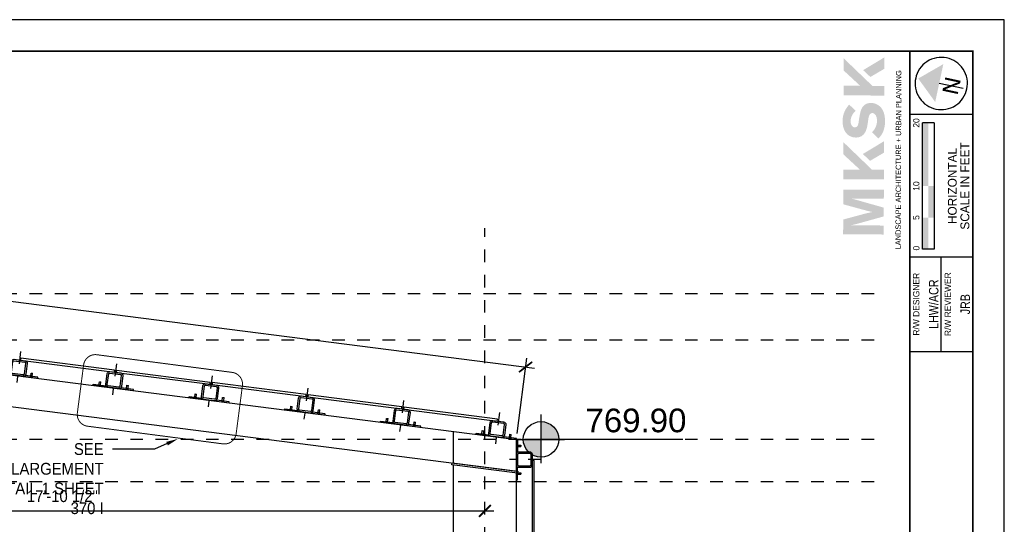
# Paper-space layout 'Layout1 (5)' of a CAD drawing. Header units: feet. Extents: x -61 to 79, y 0 to 11.
# Tile 16 of 16: x 8.44 to 16.25, y 6.75 to 10.75. Entities that reach past the tile are written whole.
import ezdxf
from ezdxf import colors
from ezdxf.entities.mleader import LeaderData, LeaderLine
from ezdxf.enums import TextEntityAlignment as Align
from ezdxf.math import Vec2, Vec3

# ---------------------------------------------------------------- set-up
doc = ezdxf.new("R2010")
doc.units = ezdxf.units.FT
doc.header["$LTSCALE"] = 0.1
doc.header["$MEASUREMENT"] = 0
doc.linetypes.add('Framing Section$0$CENTER', pattern=[2, 1.25, -0.25, 0.25, -0.25])
doc.linetypes.add('Framing Section$0$DASHED', pattern=[0.75, 0.5, -0.25])
doc.layers.get('0').update_dxf_attribs({"color": 252})
for name, color, linetype in [('Framing Section$0$L-ANNO-ELEVATION', 252, 'Framing Section$0$DASHED'), ('Framing Section$0$L-CNTR', 230, 'Framing Section$0$CENTER'), ('Framing Section$0$L-DETL-ANNO', 190, 'Continuous'), ('Framing Section$0$L-DETL-CNTR', 230, 'Framing Section$0$CENTER'), ('Framing Section$0$L-DETL-DIMS', 30, 'Continuous'), ('Framing Section$0$L-DETL-LINE-.09', 216, 'Continuous'), ('Framing Section$0$L-SITE-STEEL COLUMN', 3, 'Continuous'), ('ODOT titleblock$0$L-REFR-NPLT', 252, 'Continuous'), ('ODOT titleblock$0$L-TITL-LINE', 150, 'Continuous')]:
    doc.layers.add(name, color=color, linetype=linetype)
doc.styles.add('Framing Section$0$ARIAL', font='arial.ttf', dxfattribs={"width": 0.9})
doc.styles.add('ODOT titleblock$0$Font 70-Main Title', font='txt', dxfattribs={"width": 1.15, "height": 0.25})
doc.styles.add('ODOT titleblock$0$Franklin Gothic', font='FRABK.TTF')
doc.styles.add('ODOT titleblock$0$Straight-Normal', font='font30.shx', dxfattribs={"height": 0.14})
doc.styles.add('ODOT titleblock$0$Straight-Sub Title', font='font30.shx', dxfattribs={"height": 0.17})
doc.dimstyles.new('Framing Section$0$(IN) .5', dxfattribs={"dimscale": 24, "dimtxt": 0.125, "dimasz": 0.125, "dimexe": 0.09375, "dimexo": 0.0625, "dimgap": 0.09, "dimtad": 1, "dimdec": 3, "dimzin": 3, "dimdsep": 46, "dimlunit": 4, "dimtxsty": 'Framing Section$0$ARIAL', "dimblk": 'Framing Section$0$_ArchTick', "dimcen": 0.09, "dimdle": 0.09375, "dimclrd": 12, "dimclrt": 11, "dimadec": 0, "dimazin": 0, "dimtfac": 1, "dimtdec": 3, "dimtofl": 0, "dimtmove": 0, "dimatfit": 3, "dimfxl": 1, "dimfrac": 2, "dimtolj": 1, "dimtzin": 0, "dimarcsym": 0})

# ---------------------------------------------------------------- blocks, each defined once
blk = doc.blocks.new('ODOT titleblock')
at = {"layer": 'ODOT titleblock$0$L-TITL-LINE'}
for points in [[(16.0626, 10.3848), (15.7409, 10.3859), (15.7412, 10.4625), (15.8724, 10.462), (15.7416, 10.5828), (15.742, 10.6794), (15.9686, 10.4617), (16.0629, 10.4613)], [(15.9531, 10.532), (15.8957, 10.586), (16.0637, 10.6873), (16.0634, 10.5967)], [(16.3654, 9.6678), (16.3654, 10.1678), (16.4121, 10.1678), (16.4125, 10.1678), (16.4125, 9.6678)], [(16.0603, 9.72), (15.7386, 9.7212), (15.7389, 9.7977), (15.8701, 9.7973), (15.7393, 9.918), (15.7396, 10.0146), (15.9662, 9.7969), (16.0605, 9.7966)], [(15.9507, 9.8673), (15.8934, 9.9213), (16.0613, 10.0226), (16.061, 9.9319)]]:
    blk.add_hatch(color=256, dxfattribs=at).paths.add_polyline_path(points)
h = blk.add_hatch(color=256, dxfattribs=at)
edge = h.paths.add_edge_path()
edge.add_spline(control_points=[(15.879, 10.2711), (15.8726, 10.2529), (15.8638, 10.2069), (15.8596, 10.1727), (15.8577, 10.159), (15.8539, 10.1317), (15.8293, 10.1318), (15.8138, 10.1319), (15.7957, 10.1479), (15.7958, 10.1798), (15.7959, 10.2003), (15.8037, 10.2207), (15.8101, 10.2321), (15.8174, 10.2448), (15.8261, 10.2539), (15.8362, 10.2639)], knot_values=[0, 0, 0, 0, 0.2, 0.2, 0.2, 0.4, 0.4, 0.4, 0.6, 0.6, 0.6, 0.8, 0.8, 0.8, 1, 1, 1, 1], degree=3, periodic=0)
edge.add_line((15.8362, 10.2639), (15.7849, 10.3131))
edge.add_spline(control_points=[(15.7849, 10.3131), (15.761, 10.2859), (15.7327, 10.247), (15.7324, 10.1814), (15.7323, 10.1258), (15.7566, 10.0519), (15.8395, 10.0516), (15.9088, 10.0513), (15.9232, 10.1183), (15.9273, 10.1378), (15.931, 10.1551), (15.9334, 10.1729), (15.9357, 10.1907), (15.939, 10.2143), (15.9432, 10.2467), (15.9687, 10.2466), (15.991, 10.2465), (16.006, 10.2191), (16.0059, 10.1872), (16.0058, 10.1685), (16.0016, 10.1467), (15.9902, 10.1253), (15.9815, 10.1095), (15.9742, 10.1027), (15.9652, 10.0946)], knot_values=[0, 0, 0, 0, 0.125, 0.125, 0.125, 0.25, 0.25, 0.25, 0.375, 0.375, 0.375, 0.5, 0.5, 0.5, 0.625, 0.625, 0.625, 0.75, 0.75, 0.75, 0.875, 0.875, 0.875, 1, 1, 1, 1], degree=3, periodic=0)
edge.add_line((15.9652, 10.0946), (16.0165, 10.0448))
edge.add_spline(control_points=[(16.0165, 10.0448), (16.0397, 10.0667), (16.0689, 10.1042), (16.0692, 10.1797), (16.0693, 10.2248), (16.0599, 10.2713), (16.0263, 10.3006), (16.0068, 10.3175), (15.9813, 10.3263), (15.9581, 10.3264), (15.9216, 10.3265), (15.8928, 10.3079), (15.879, 10.2711)], knot_values=[0, 0, 0, 0, 0.25, 0.25, 0.25, 0.5, 0.5, 0.5, 0.75, 0.75, 0.75, 1, 1, 1, 1], degree=3, periodic=0)
h = blk.add_hatch(color=256, dxfattribs=at)
edge = h.paths.add_edge_path()
edge.add_spline(control_points=[(15.879, 10.2711), (15.8726, 10.2529), (15.8638, 10.2069), (15.8596, 10.1727), (15.8577, 10.159), (15.8539, 10.1317), (15.8293, 10.1318), (15.8138, 10.1319), (15.7957, 10.1479), (15.7958, 10.1798), (15.7959, 10.2003), (15.8037, 10.2207), (15.8101, 10.2321), (15.8174, 10.2448), (15.8261, 10.2539), (15.8362, 10.2639)], knot_values=[0, 0, 0, 0, 0.2, 0.2, 0.2, 0.4, 0.4, 0.4, 0.6, 0.6, 0.6, 0.8, 0.8, 0.8, 1, 1, 1, 1], degree=3, periodic=0)
edge.add_line((15.8362, 10.2639), (15.7849, 10.3131))
edge.add_spline(control_points=[(15.7849, 10.3131), (15.761, 10.2859), (15.7327, 10.247), (15.7324, 10.1814), (15.7323, 10.1258), (15.7566, 10.0519), (15.8395, 10.0516), (15.9088, 10.0513), (15.9232, 10.1183), (15.9273, 10.1378), (15.931, 10.1551), (15.9334, 10.1729), (15.9357, 10.1907), (15.939, 10.2143), (15.9432, 10.2467), (15.9687, 10.2466), (15.991, 10.2465), (16.006, 10.2191), (16.0059, 10.1872), (16.0058, 10.1685), (16.0016, 10.1467), (15.9902, 10.1253), (15.9815, 10.1095), (15.9742, 10.1027), (15.9652, 10.0946)], knot_values=[0, 0, 0, 0, 0.125, 0.125, 0.125, 0.25, 0.25, 0.25, 0.375, 0.375, 0.375, 0.5, 0.5, 0.5, 0.625, 0.625, 0.625, 0.75, 0.75, 0.75, 0.875, 0.875, 0.875, 1, 1, 1, 1], degree=3, periodic=0)
edge.add_line((15.9652, 10.0946), (16.0165, 10.0448))
edge.add_spline(control_points=[(16.0165, 10.0448), (16.0397, 10.0667), (16.0689, 10.1042), (16.0692, 10.1797), (16.0693, 10.2248), (16.0599, 10.2713), (16.0263, 10.3006), (16.0068, 10.3175), (15.9813, 10.3263), (15.9581, 10.3264), (15.9216, 10.3265), (15.8928, 10.3079), (15.879, 10.2711)], knot_values=[0, 0, 0, 0, 0.25, 0.25, 0.25, 0.5, 0.5, 0.5, 0.75, 0.75, 0.75, 1, 1, 1, 1], degree=3, periodic=0)
h = blk.add_hatch(color=256, dxfattribs=at)
edge = h.paths.add_edge_path()
edge.add_line((15.7383, 9.6396), (16.06, 9.6385))
edge.add_line((16.06, 9.6385), (16.0597, 9.5674))
edge.add_line((16.0597, 9.5674), (15.7982, 9.5683))
edge.add_line((15.7982, 9.5683), (15.8096, 9.5656))
edge.add_spline(control_points=[(15.8096, 9.5656), (15.8278, 9.5614), (15.8301, 9.5609), (15.8437, 9.5572)], knot_values=[0, 0, 0, 0, 1, 1, 1, 1], degree=3, periodic=0)
edge.add_line((15.8437, 9.5572), (16.0595, 9.4959))
edge.add_line((16.0595, 9.4959), (16.0592, 9.4266))
edge.add_line((16.0592, 9.4266), (15.8522, 9.369))
edge.add_line((15.8522, 9.369), (15.7947, 9.3551))
edge.add_spline(control_points=[(15.7947, 9.3551), (15.8202, 9.3552), (15.8257, 9.3552), (15.8562, 9.3551)], knot_values=[0, 0, 0, 0, 1, 1, 1, 1], degree=3, periodic=0)
edge.add_line((15.8562, 9.3551), (16.059, 9.3544))
edge.add_line((16.059, 9.3544), (16.0587, 9.2831))
edge.add_line((16.0587, 9.2831), (15.737, 9.2842))
edge.add_line((15.737, 9.2842), (15.7375, 9.4018))
edge.add_line((15.7375, 9.4018), (15.9181, 9.4504))
edge.add_line((15.9181, 9.4504), (15.9696, 9.4616))
edge.add_spline(control_points=[(15.9696, 9.4616), (15.9473, 9.4662), (15.945, 9.4667), (15.93, 9.4704)], knot_values=[0, 0, 0, 0, 1, 1, 1, 1], degree=3, periodic=0)
edge.add_line((15.93, 9.4704), (15.7379, 9.5225))
edge.add_line((15.7379, 9.5225), (15.7383, 9.6396))
h = blk.add_hatch(color=256, dxfattribs=at)
edge = h.paths.add_edge_path()
edge.add_line((15.7383, 9.6396), (16.06, 9.6385))
edge.add_line((16.06, 9.6385), (16.0597, 9.5674))
edge.add_line((16.0597, 9.5674), (15.7982, 9.5683))
edge.add_line((15.7982, 9.5683), (15.8096, 9.5656))
edge.add_spline(control_points=[(15.8096, 9.5656), (15.8278, 9.5614), (15.8301, 9.5609), (15.8437, 9.5572)], knot_values=[0, 0, 0, 0, 1, 1, 1, 1], degree=3, periodic=0)
edge.add_line((15.8437, 9.5572), (16.0595, 9.4959))
edge.add_line((16.0595, 9.4959), (16.0592, 9.4266))
edge.add_line((16.0592, 9.4266), (15.8522, 9.369))
edge.add_line((15.8522, 9.369), (15.7947, 9.3551))
edge.add_spline(control_points=[(15.7947, 9.3551), (15.8202, 9.3552), (15.8257, 9.3552), (15.8562, 9.3551)], knot_values=[0, 0, 0, 0, 1, 1, 1, 1], degree=3, periodic=0)
edge.add_line((15.8562, 9.3551), (16.059, 9.3544))
edge.add_line((16.059, 9.3544), (16.0587, 9.2831))
edge.add_line((16.0587, 9.2831), (15.737, 9.2842))
edge.add_line((15.737, 9.2842), (15.7375, 9.4018))
edge.add_line((15.7375, 9.4018), (15.9181, 9.4504))
edge.add_line((15.9181, 9.4504), (15.9696, 9.4616))
edge.add_spline(control_points=[(15.9696, 9.4616), (15.9473, 9.4662), (15.945, 9.4667), (15.93, 9.4704)], knot_values=[0, 0, 0, 0, 1, 1, 1, 1], degree=3, periodic=0)
edge.add_line((15.93, 9.4704), (15.7379, 9.5225))
edge.add_line((15.7379, 9.5225), (15.7383, 9.6396))
at = {"layer": 'ODOT titleblock$0$L-REFR-NPLT', "flags": 128}
blk.add_lwpolyline([(0.0154, -0.0139), (17.0154, -0.0139), (17.0154, 10.9861), (0.0154, 10.9861)], close=True, dxfattribs=at)
at = {"layer": 'ODOT titleblock$0$L-TITL-LINE'}
for p, q in [((16.4995, 10.4837), (16.6886, 10.4431)), ((16.3654, 9.1678), (16.3654, 10.1678)), ((16.4592, 10.1678), (16.3654, 10.1678)), ((16.4592, 10.1678), (16.4592, 9.1678)), ((16.4592, 9.1678), (16.3654, 9.1678)), ((16.2654, 9.1053), (16.7654, 9.1053)), ((16.2654, 9.1053), (16.7654, 9.1053)), ((16.5154, 8.3553), (16.5154, 9.1053)), ((16.2654, 8.3553), (16.7654, 8.3553))]:
    blk.add_line(p, q, dxfattribs=at)
at = {"layer": 'ODOT titleblock$0$L-TITL-LINE', "const_width": 0.0125, "flags": 128}
for points in [[(1.0154, 10.7361), (16.7654, 10.7361), (16.7654, 0.2361), (1.0154, 0.2361)], [(1.0154, 10.7361), (16.7654, 10.7361), (16.7654, 0.2361), (1.0154, 0.2361), (1.0154, 10.7361)]]:
    blk.add_lwpolyline(points, close=True, dxfattribs=at)
for points in [[(16.2654, 0.2361), (16.2654, 10.7361)], [(16.2654, 10.2361), (16.7654, 10.2361)]]:
    blk.add_lwpolyline(points, dxfattribs=at)
at = {"layer": 'ODOT titleblock$0$L-TITL-LINE'}
blk.add_arc((16.5154, 10.4803), 0.2074, 207.65316, 207.63663, dxfattribs=at)
for points in [[(16.3327, 10.5196), (16.4672, 10.3334), (16.5318, 10.6341)], [(16.4587, 9.4178), (16.4587, 9.6678), (16.4121, 9.4178), (16.4121, 9.6678)], [(16.4121, 9.1678), (16.4121, 9.4178), (16.3654, 9.1678), (16.3654, 9.4178)]]:
    blk.add_solid(points, dxfattribs=at)
at = {"layer": 'ODOT titleblock$0$L-TITL-LINE', "style": 'ODOT titleblock$0$Franklin Gothic'}
blk.add_text('LANDSCAPE ARCHITECTURE + URBAN PLANNING', height=0.0425, rotation=89.79858, dxfattribs=at).set_placement((16.1988, 10.5855), align=Align.RIGHT)
at = {"layer": 'ODOT titleblock$0$L-TITL-LINE', "style": 'ODOT titleblock$0$Font 70-Main Title', "width": 1.15}
blk.add_text('N', height=0.125, rotation=77.87332, dxfattribs=at).set_placement((16.5966, 10.4625), align=Align.MIDDLE_CENTER)
at = {"layer": 'ODOT titleblock$0$L-TITL-LINE', "style": 'ODOT titleblock$0$Straight-Sub Title'}
for s, p in [('20', (16.3423, 10.1674)), ('10', (16.3419, 9.6673)), ('5', (16.3419, 9.4177)), ('0', (16.3423, 9.1747))]:
    blk.add_text(s, height=0.05, rotation=90, dxfattribs=at).set_placement(p, align=Align.CENTER)
for s, p in [('HORIZONTAL', (16.6029, 9.6678)), ('SCALE IN FEET', (16.7029, 9.6678))]:
    blk.add_text(s, height=0.07, rotation=90, dxfattribs=at).set_placement(p, align=Align.MIDDLE_CENTER)
at = {"layer": 'ODOT titleblock$0$L-TITL-LINE', "style": 'ODOT titleblock$0$Straight-Normal'}
for s, p in [('R/W DESIGNER', (16.2917, 8.7304)), ('R/W REVIEWER', (16.5417, 8.7304))]:
    blk.add_text(s, height=0.05, rotation=90, dxfattribs=at).set_placement(p, align=Align.TOP_CENTER)
at = {"layer": 'ODOT titleblock$0$L-TITL-LINE', "style": 'ODOT titleblock$0$Straight-Normal', "width": 0.85}
for s, p in [('LHW/ACR', (16.5154, 8.7303)), ('JRB', (16.7654, 8.7303))]:
    blk.add_text(s, height=0.075, rotation=90, dxfattribs=at).set_placement(p, align=Align.BOTTOM_CENTER)
blk = doc.blocks.new('Framing Section$0$purelin')
at = {"layer": 'Framing Section$0$L-CNTR'}
blk.add_lwpolyline([(0, 6.18), (0, -1.76)], dxfattribs=at)
at = {"layer": 'Framing Section$0$L-SITE-STEEL COLUMN'}
for points in [[(1.38, 0), (-1.38, 0, -0.414214), (-2, 0.62), (-2, 3.38, -0.414214), (-1.38, 4), (1.38, 4, -0.414214), (2, 3.38), (2, 0.62, -0.414214)], [(1.38, 0.38), (-1.38, 0.38, -0.414214), (-1.62, 0.62), (-1.62, 3.38, -0.414214), (-1.38, 3.62), (1.38, 3.62, -0.414214), (1.62, 3.38), (1.62, 0.62, -0.414214)]]:
    blk.add_lwpolyline(points, format="xyb", close=True, dxfattribs=at)
for points in [[(-1.9, 0), (-5.15, 0), (-5.15, 0.25), (-1.9, 0.25)], [(1.9, 0), (5.15, 0), (5.15, 0.25), (1.9, 0.25)]]:
    blk.add_lwpolyline(points, close=True, dxfattribs=at)
for points in [[(-3.71, 0.25), (-3.71, 1.1)], [(-3.71, 1.1), (-3.34, 1.1)], [(-3.71, 0), (-3.71, 0.25)], [(-3.34, 0.25), (-3.34, 1.1)], [(-3.34, 0), (-3.34, 0.25)], [(3.34, 0.25), (3.34, 1.1)], [(3.34, 1.1), (3.71, 1.1)], [(3.34, 0), (3.34, 0.25)], [(3.71, 0.25), (3.71, 1.1)], [(3.71, 0), (3.71, 0.25)]]:
    blk.add_lwpolyline(points, dxfattribs=at)
blk = doc.blocks.new('*U328')
h = blk.add_hatch(color=11)
h.dxf.hatch_style = 1
h.paths.add_polyline_path([(0, 0.0938), (0, 0), (0.0938, 0, 0.414214)])
h.paths.add_polyline_path([(0, 0), (-0.0938, 0, 0.414214), (0, -0.0938)])
for points in [[(0, 0), (0, 0.1313)], [(0, -0.125), (0, 0.125)], [(-0.125, 0), (0.125, 0)], [(0, 0), (-0.0875, 0)], [(0.75, 0), (0, 0)]]:
    blk.add_lwpolyline(points)
blk.add_circle((0, 0), 0.0938)
at = {"color": 11, "style": 'Framing Section$0$ARIAL'}
blk.add_attdef('SPOTELEV', text='', height=0.125, dxfattribs=at).set_placement((0.5037, 0), align=Align.BOTTOM_CENTER)
blk = doc.blocks.new('Framing Section$0$_ArchTick')
at = {"color": 0, "linetype": 'ByBlock', "const_width": 0.15}
blk.add_lwpolyline([(-0.5, -0.5), (0.5, 0.5)], dxfattribs=at)
blk = doc.blocks.new('*D368')
at = {"layer": 'Framing Section$0$L-DETL-DIMS', "color": 0, "lineweight": -2, "transparency": 16777216}
for p, q in [((-83.12, 159.22), (-80.68, 178.32)), ((206.39, 122.26), (208.82, 141.36))]:
    blk.add_line(p, q, dxfattribs=at)
at = {"layer": 'Framing Section$0$L-DETL-DIMS', "color": 12, "lineweight": -2, "transparency": 16777216}
blk.add_line((-83.2, 176.38), (210.77, 138.85), dxfattribs=at)
at = {"layer": 'Framing Section$0$L-DETL-DIMS', "color": 12, "lineweight": -2, "transparency": 16777216, "xscale": 3, "yscale": 3, "zscale": 3}
for p, rotation in [((-80.97, 176.09), 172.7246433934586), ((208.54, 139.13), 352.7246433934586)]:
    blk.add_blockref('Framing Section$0$_ArchTick', p, dxfattribs=dict(at, rotation=rotation))
at = {"layer": 'Framing Section$0$L-DETL-DIMS', "color": 11, "transparency": 16777216, "insert": (64.26, 161.29), "char_height": 3, "attachment_point": 5, "rotation": 352.7246, "style": 'Framing Section$0$ARIAL'}
blk.add_mtext('\\A1;24\'-3 7/8"', dxfattribs=at)
blk = doc.blocks.new('*D366')
at = {"layer": 'Framing Section$0$L-DETL-DIMS', "color": 12, "lineweight": -2, "transparency": 16777216}
blk.add_line((-18.57, 102.63), (200.45, 102.63), dxfattribs=at)
at = {"layer": 'Framing Section$0$L-DETL-DIMS', "color": 0, "lineweight": -2, "transparency": 16777216}
for p, q in [((-16.32, 104.13), (-16.32, 104.88)), ((198.2, 104.13), (198.2, 104.88))]:
    blk.add_line(p, q, dxfattribs=at)
at = {"layer": 'Framing Section$0$L-DETL-DIMS', "color": 12, "lineweight": -2, "transparency": 16777216, "xscale": 3, "yscale": 3, "zscale": 3, "rotation": 180}
blk.add_blockref('Framing Section$0$_ArchTick', (-16.32, 102.63), dxfattribs=at)
at = {"layer": 'Framing Section$0$L-DETL-DIMS', "color": 12, "lineweight": -2, "transparency": 16777216, "xscale": 3, "yscale": 3, "zscale": 3}
blk.add_blockref('Framing Section$0$_ArchTick', (198.2, 102.63), dxfattribs=at)
at = {"layer": 'Framing Section$0$L-DETL-DIMS', "color": 11, "transparency": 16777216, "insert": (90.94, 106.34), "char_height": 3, "attachment_point": 5, "style": 'Framing Section$0$ARIAL'}
blk.add_mtext('\\A1;17\'-10 1/2"', dxfattribs=at)
blk = doc.blocks.new('*U332')
at = {"linetype": 'Framing Section$0$DASHED', "ltscale": 0.5, "const_width": 0.0104}
blk.add_lwpolyline([(0.125, 0.762), (1.569, 0.762, -0.414214), (1.694, 0.637), (1.694, 0.125, -0.414214), (1.569, 0), (0.125, 0, -0.414214), (0, 0.125), (0, 0.637, -0.414214)], format="xyb", close=True, dxfattribs=at)
blk = doc.blocks.new('Framing Section')
at = {"layer": 'Framing Section$0$L-ANNO-ELEVATION'}
for points in [[(297.0024, 157.7285), (-115.4796, 157.7285)], [(297.0024, 145.9685), (-115.4796, 145.9685)], [(297.0024, 120.7685), (-115.4796, 120.7685)], [(297.0024, 109.9685), (-115.4796, 109.9685)]]:
    blk.add_lwpolyline(points, dxfattribs=at)
at = {"layer": 'Framing Section$0$L-DETL-CNTR'}
blk.add_lwpolyline([(198.1956, -71.0844), (198.1956, 174.3827)], dxfattribs=at)
at = {"layer": 'Framing Section$0$L-DETL-LINE-.09'}
for points in [[(80.3254, 140.8703), (104.1322, 137.831), (104.1955, 138.327), (80.3887, 141.3663)], [(104.6282, 137.7677), (128.4349, 134.7284), (128.4983, 135.2243), (104.6915, 138.2636)], [(128.9309, 134.665), (152.7377, 131.6257), (152.801, 132.1217), (128.9942, 135.161)], [(153.2337, 131.5624), (177.0404, 128.5231), (177.1038, 129.0191), (153.297, 132.0584)], [(177.5364, 128.4598), (201.3432, 125.4205), (201.4065, 125.9164), (177.5997, 128.9558)], [(210.196, 115.3627), (210.1956, 91.3627), (210.6956, 91.3627), (210.696, 115.3627)]]:
    blk.add_lwpolyline(points, close=True, dxfattribs=at)
at = {"layer": 'Framing Section$0$L-SITE-STEEL COLUMN'}
for points in [[(-83.3102, 157.7285), (206.1956, 120.7685)], [(-77.1264, 148.8741), (206.1956, 112.7036)], [(190.1956, 114.7462), (190.1956, 122.8112)], [(206.1956, 112.7036), (206.1956, 120.7685)], [(190.1956, -14.0715), (190.1956, 114.2422)], [(206.1956, -14.0715), (206.1956, 112.1995)]]:
    blk.add_lwpolyline(points, dxfattribs=at)
blk.add_lwpolyline([(189.8558, 114.7896), (206.5354, 112.6602), (206.4721, 112.1642), (189.7925, 114.2936)], close=True, dxfattribs=at)
for p, rotation in [((79.5709, 136.9342), 352.7246433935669), ((103.8736, 133.8315), 352.7246433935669), ((128.1764, 130.7289), 352.7246433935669), ((152.4791, 127.6263), 352.7246433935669), ((176.7819, 124.5236), 352.7246433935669), ((201.0846, 121.421), 352.7246433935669), ((206.1956, 115.6161), 270)]:
    blk.add_blockref('Framing Section$0$purelin', p, dxfattribs=dict(rotation=rotation))
at = {"layer": 'Framing Section$0$L-DETL-ANNO', "xscale": 24, "yscale": 24, "zscale": 24, "rotation": 352.5674017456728}
blk.add_blockref('*U332', (94.3567, 124.4934), dxfattribs=at)
at = {"layer": 'Framing Section$0$L-DETL-ANNO'}
ref = blk.add_blockref('*U328', (212.4456, 120.7685), dxfattribs=dict(at, xscale=48, yscale=48, zscale=48))
ref.add_attrib('SPOTELEV', '769.90', dxfattribs={"layer": '0', "color": 11, "height": 6, "style": 'Framing Section$0$ARIAL'}).set_placement((236.5431, 120.7685), align=Align.BOTTOM_CENTER)
at = {"layer": 'Framing Section$0$L-DETL-DIMS'}
dim = blk.add_aligned_dim(p1=(-83.3102, 157.7285), p2=(206.1956, 120.7685), distance=18.5122, dimstyle='Framing Section$0$(IN) .5', dxfattribs=at)
dim.commit()
dim.dimension.update_dxf_attribs({"geometry": '*D368', "text_midpoint": (64.2571, 161.294)})
dim = blk.add_linear_dim(base=(198.1956, 102.633), p1=(-16.3244, 102.633), p2=(198.1956, 102.633), dimstyle='Framing Section$0$(IN) .5', dxfattribs=at)
dim.commit()
dim.dimension.update_dxf_attribs({"geometry": '*D366', "text_midpoint": (90.9356, 106.3442)})
at = {"layer": 'Framing Section$0$L-DETL-ANNO'}
ml = blk.add_multileader_mtext('Standard', dxfattribs=at)
ml.set_content('\\A1;SEE ENLARGEMENT DETAIL 1 SHEET 370 I', color=11, style='Framing Section$0$ARIAL')
ml.set_leader_properties()
ml.build(insert=Vec2(0, 0))
ml.multileader.update_dxf_attribs({"has_dogleg": 0, "dogleg_length": 0.36, "arrow_head_size": 3, "scale": 24})
ctx = ml.context
ctx.base_point, ctx.scale, ctx.char_height, ctx.arrow_head_size, ctx.landing_gap_size, ctx.plane_origin = Vec3(60.3955, 118.2813), 24, 3, 3, 2.25, Vec3(44.8667, 111.4493)
ctx.text_align_type = 2
notes = []
notes.append((ctx, [(1, (1, 1, 0), (112.3171, 118.2813), (-1, 0), 8.64, [(0, [(120.2649, 120.8871), (114.3139, 118.2813)], 0, [])])]))
ctx.mtext.insert, ctx.mtext.width, ctx.mtext.defined_height, ctx.mtext.alignment, ctx.mtext.flow_direction = Vec3(101.4271, 119.8079), 46.629838, 2.8996, 3, 5
for ctx, leaders in notes:
    for number, flags, end, landing, length, lines in leaders:
        leader = LeaderData()
        leader.index, (leader.has_last_leader_line, leader.has_dogleg_vector, leader.attachment_direction) = number, flags
        leader.last_leader_point, leader.dogleg_vector, leader.dogleg_length = Vec3(end), Vec3(landing), length
        for number, points, colour, breaks in lines:
            line = LeaderLine()
            line.index, line.vertices, line.color, line.breaks = number, Vec3.list(points), colors.encode_raw_color(colour), breaks
            leader.lines.append(line)
        ctx.leaders.append(leader)

psp = doc.layouts.new('Layout1 (5)')

# ---------------------------------------------------------------- block references
psp.add_blockref('ODOT titleblock', (-0.7647, -0.2367))
at = {"xscale": 0.03125, "yscale": 0.03125, "zscale": 0.03125}
psp.add_blockref('Framing Section', (5.9368, 3.6483), dxfattribs=at)

doc.saveas('drawing.dxf')
